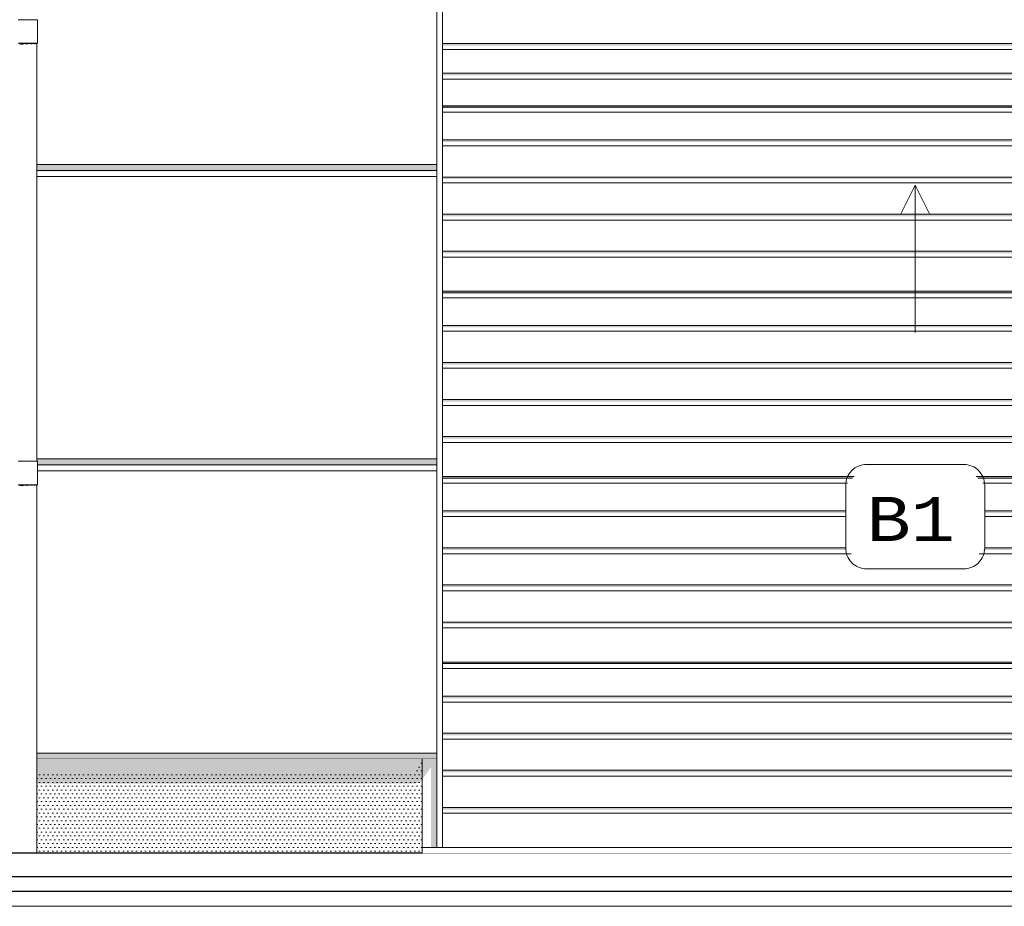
# Model space of a CAD drawing. Header units: millimetres. Extents: x 11 to 55443, y -2 to 19464.
# Tile 111 of 135: x 37453 to 40797, y 10654 to 13666. Entities that reach past the tile are written whole.
import ezdxf

# ---------------------------------------------------------------- set-up
doc = ezdxf.new("R2010")
doc.units = ezdxf.units.MM
doc.header["$MEASUREMENT"] = 0
doc.linetypes.add('Wipeout_Contour', pattern=[1000, 0, -1000])
for name, color, linetype, lineweight in [('A_OZN_ODNOSNIKI_Nr_pióra__46', 7, 'Continuous', 15), ('A_OZN_ODNOSNIKI_Nr_pióra__85', 7, 'Continuous', 13), ('A_WYPEŁNIENIA RYSUNKI_Nr_pióra__18', 9, 'Continuous', 13), ('Nowe_A__SCIANY_Nr_pióra__87', 7, 'Continuous', 13), ('Nowe_A__STROPY_Nr_pióra__1', 7, 'Continuous', 13), ('Nowe_A__STROPY_Nr_pióra__21', 7, 'Continuous', 25), ('Nowe_A_WN_WYPOSAZENIE_Nr_pióra__2', 7, 'Continuous', 13), ('Nowe_Drzwi Archicad_Nr_pióra__101', 252, 'Continuous', 5), ('Nowe_Drzwi Archicad_Nr_pióra__3', 7, 'Continuous', 13), ('Nowe_Drzwi Archicad_Nr_pióra__81', 7, 'Continuous', 13), ('Nowe_Drzwi Archicad_Nr_pióra__87', 7, 'Continuous', 13)]:
    doc.layers.add(name, color=color, linetype=linetype, lineweight=lineweight)
for name, color, linetype in [('Nowe_A__SCIANY', 7, 'Continuous'), ('Nowe_A__STROPY', 7, 'Continuous'), ('Nowe_A_WN_WYPOSAZENIE', 7, 'Continuous'), ('Nowe_Drzwi Archicad', 7, 'Continuous')]:
    doc.layers.add(name, color=color, linetype=linetype)
doc.styles.add('STYL_AUTOMATYCZNY_6', font='txt')

# ---------------------------------------------------------------- blocks, each defined once
blk = doc.blocks.new('ElemPrzekroju_1_1', base_point=(7287.1, 10854))
at = {"color": 254, "linetype": 'Wipeout_Contour', "lineweight": 0, "ltscale": 321882.863963}
blk.add_wipeout([(37510.5, 14134), (37510.5, 13666.3), (37512.7, 13666.3), (37512.7, 13586.3), (37510.5, 13586.3), (37510.5, 13174), (38869, 13174), (38869, 14134)], dxfattribs=at).dxf.layer = 'Nowe_A__SCIANY'
at = {"color": 254, "linetype": 'Wipeout_Contour', "lineweight": 0, "ltscale": 161581.922118}
blk.add_wipeout([(38869, 13174), (37510.5, 13174), (37510.5, 13154), (38869, 13154)], dxfattribs=at).dxf.layer = 'Nowe_A__SCIANY'
at = {"layer": 'Nowe_A__SCIANY', "linetype": 'Continuous', "lineweight": 0, "true_color": 0x000000}
blk.add_hatch(color=18, dxfattribs=at).paths.add_polyline_path([(38869, 13174), (37510.5, 13174), (37510.5, 13154), (38869, 13154)])
at = {"layer": 'Nowe_A__SCIANY_Nr_pióra__87', "color": 7, "linetype": 'Continuous', "lineweight": 13}
blk.add_line((37510.5, 13174), (38869, 13174), dxfattribs=at)
at = {"color": 254, "linetype": 'Wipeout_Contour', "lineweight": 0, "ltscale": 161555.863034}
blk.add_wipeout([(38869, 13154), (37510.5, 13154), (37510.5, 13134), (38869, 13134)], dxfattribs=at).dxf.layer = 'Nowe_A__SCIANY'
at = {"layer": 'Nowe_A__SCIANY_Nr_pióra__87', "color": 7, "linetype": 'Continuous', "lineweight": 13}
blk.add_line((37510.5, 13154), (38869, 13154), dxfattribs=at)
at = {"color": 254, "linetype": 'Wipeout_Contour', "lineweight": 0, "ltscale": 160938.832607}
blk.add_wipeout([(38869, 13134), (37510.5, 13134), (37510.5, 12174), (38869, 12174)], dxfattribs=at).dxf.layer = 'Nowe_A__SCIANY'
at = {"layer": 'Nowe_A__SCIANY', "linetype": 'Continuous', "lineweight": 0, "true_color": 0x000000}
blk.add_hatch(color=18, dxfattribs=at).paths.add_polyline_path([(37510.5, 13154), (37510.5, 13150.6), (38852.4, 13150.6), (38869, 13154)])
at = {"layer": 'Nowe_A__SCIANY_Nr_pióra__87', "color": 7, "linetype": 'Continuous', "lineweight": 13}
blk.add_line((37510.5, 13134), (38869, 13134), dxfattribs=at)
at = {"color": 254, "linetype": 'Wipeout_Contour', "lineweight": 0, "ltscale": 239196.428175}
blk.add_wipeout([(37510.5, 12166.3), (37512.7, 12166.3), (37512.7, 12154), (38869, 12154), (38869, 12174), (37510.5, 12174)], dxfattribs=at).dxf.layer = 'Nowe_A__SCIANY'
at = {"layer": 'Nowe_A__SCIANY', "linetype": 'Continuous', "lineweight": 0, "true_color": 0x000000}
blk.add_hatch(color=18, dxfattribs=at).paths.add_polyline_path([(37510.5, 12166.3), (37512.7, 12166.3), (37512.7, 12154), (38869, 12154), (38869, 12174), (37510.5, 12174)])
at = {"layer": 'Nowe_A__SCIANY_Nr_pióra__87', "color": 7, "linetype": 'Continuous', "lineweight": 13}
blk.add_line((37510.5, 12174), (38869, 12174), dxfattribs=at)
at = {"color": 254, "linetype": 'Wipeout_Contour', "lineweight": 0, "ltscale": 160302.759942}
blk.add_wipeout([(38869, 12154), (37512.7, 12154), (37512.7, 12134), (38869, 12134)], dxfattribs=at).dxf.layer = 'Nowe_A__SCIANY'
at = {"layer": 'Nowe_A__SCIANY_Nr_pióra__87', "color": 7, "linetype": 'Continuous', "lineweight": 13}
blk.add_line((37512.7, 12154), (38869, 12154), dxfattribs=at)
at = {"color": 254, "linetype": 'Wipeout_Contour', "lineweight": 0, "ltscale": 238550.520258}
blk.add_wipeout([(37512.7, 12086.3), (37510.5, 12086.3), (37510.5, 11174), (38869, 11174), (38869, 12134), (37512.7, 12134)], dxfattribs=at).dxf.layer = 'Nowe_A__SCIANY'
at = {"layer": 'Nowe_A__SCIANY', "linetype": 'Continuous', "lineweight": 0, "true_color": 0x000000}
blk.add_hatch(color=18, dxfattribs=at).paths.add_polyline_path([(37512.7, 12154), (37512.7, 12150.6), (38852.4, 12150.6), (38869, 12154)])
at = {"layer": 'Nowe_A__SCIANY_Nr_pióra__87', "color": 7, "linetype": 'Continuous', "lineweight": 13}
blk.add_line((37512.7, 12134), (38869, 12134), dxfattribs=at)
at = {"color": 254, "linetype": 'Wipeout_Contour', "lineweight": 0, "ltscale": 159154.077153}
blk.add_wipeout([(38869, 11174), (37510.5, 11174), (37510.5, 11154), (38869, 11154)], dxfattribs=at).dxf.layer = 'Nowe_A__SCIANY'
at = {"layer": 'Nowe_A__SCIANY', "linetype": 'Continuous', "lineweight": 0, "true_color": 0x000000}
blk.add_hatch(color=18, dxfattribs=at).paths.add_polyline_path([(38869, 11174), (37510.5, 11174), (37510.5, 11154), (38869, 11154)])
at = {"layer": 'Nowe_A__SCIANY_Nr_pióra__87', "color": 7, "linetype": 'Continuous', "lineweight": 13}
for p, q in [((37510.5, 11174), (38869, 11174)), ((37510.5, 11154), (38869, 11154))]:
    blk.add_line(p, q, dxfattribs=at)
blk = doc.blocks.new('ElemPrzekroju_6_1', base_point=(7287.1, 10854))
at = {"color": 254, "linetype": 'Wipeout_Contour', "lineweight": 0, "ltscale": 170848.23274}
blk.add_wipeout([(38889, 13585.6), (38889, 13565.6), (42099, 13565.6), (42099, 13585.6)], dxfattribs=at).dxf.layer = 'Nowe_Drzwi Archicad'
at = {"color": 254, "linetype": 'Wipeout_Contour', "lineweight": 0, "ltscale": 170575.990632}
blk.add_wipeout([(42099, 13368.7), (38889, 13368.7), (38889, 13351.7), (42099, 13351.7)], dxfattribs=at).dxf.layer = 'Nowe_Drzwi Archicad'
at = {"color": 254, "linetype": 'Wipeout_Contour', "lineweight": 0, "ltscale": 170435.364598}
blk.add_wipeout([(38889, 13257.7), (38889, 13237.7), (42099, 13237.7), (42099, 13257.7)], dxfattribs=at).dxf.layer = 'Nowe_Drzwi Archicad'
at = {"color": 254, "linetype": 'Wipeout_Contour', "lineweight": 0, "ltscale": 170279.13725}
blk.add_wipeout([(38889, 13131.7), (38889, 13111.7), (42099, 13111.7), (42099, 13131.7)], dxfattribs=at).dxf.layer = 'Nowe_Drzwi Archicad'
at = {"color": 254, "linetype": 'Wipeout_Contour', "lineweight": 0, "ltscale": 170124.260747}
blk.add_wipeout([(42099, 13005.7), (38889, 13005.7), (38889, 12985.7), (42099, 12985.7)], dxfattribs=at).dxf.layer = 'Nowe_Drzwi Archicad'
at = {"color": 254, "linetype": 'Wipeout_Contour', "lineweight": 0, "ltscale": 169970.738831}
blk.add_wipeout([(38889, 12879.7), (38889, 12859.7), (42099, 12859.7), (42099, 12879.7)], dxfattribs=at).dxf.layer = 'Nowe_Drzwi Archicad'
at = {"color": 254, "linetype": 'Wipeout_Contour', "lineweight": 0, "ltscale": 169802.471514}
blk.add_wipeout([(38889, 12738.8), (38889, 12721.8), (42099, 12721.8), (42099, 12738.8)], dxfattribs=at).dxf.layer = 'Nowe_Drzwi Archicad'
at = {"color": 254, "linetype": 'Wipeout_Contour', "lineweight": 0, "ltscale": 169667.892522}
blk.add_wipeout([(38889, 12627.8), (38889, 12607.8), (42099, 12607.8), (42099, 12627.8)], dxfattribs=at).dxf.layer = 'Nowe_Drzwi Archicad'
at = {"color": 254, "linetype": 'Wipeout_Contour', "lineweight": 0, "ltscale": 169518.455248}
blk.add_wipeout([(38889, 12501.8), (38889, 12481.8), (42099, 12481.8), (42099, 12501.8)], dxfattribs=at).dxf.layer = 'Nowe_Drzwi Archicad'
at = {"color": 254, "linetype": 'Wipeout_Contour', "lineweight": 0, "ltscale": 169370.387237}
blk.add_wipeout([(38889, 12375.8), (38889, 12355.8), (42099, 12355.8), (42099, 12375.8)], dxfattribs=at).dxf.layer = 'Nowe_Drzwi Archicad'
at = {"color": 254, "linetype": 'Wipeout_Contour', "lineweight": 0, "ltscale": 169223.691974}
blk.add_wipeout([(42099, 12249.8), (38889, 12249.8), (38889, 12229.8), (42099, 12229.8)], dxfattribs=at).dxf.layer = 'Nowe_Drzwi Archicad'
at = {"color": 254, "linetype": 'Wipeout_Contour', "lineweight": 0, "ltscale": 169062.998536}
blk.add_wipeout([(38889, 12108.9), (38889, 12091.9), (42099, 12091.9), (42099, 12108.9)], dxfattribs=at).dxf.layer = 'Nowe_Drzwi Archicad'
at = {"color": 254, "linetype": 'Wipeout_Contour', "lineweight": 0, "ltscale": 168934.547925}
blk.add_wipeout([(42099, 11997.9), (38889, 11997.9), (38889, 11977.9), (42099, 11977.9)], dxfattribs=at).dxf.layer = 'Nowe_Drzwi Archicad'
at = {"color": 254, "linetype": 'Wipeout_Contour', "lineweight": 0, "ltscale": 168791.991456}
blk.add_wipeout([(42099, 11871.9), (38889, 11871.9), (38889, 11851.9), (42099, 11851.9)], dxfattribs=at).dxf.layer = 'Nowe_Drzwi Archicad'
at = {"color": 254, "linetype": 'Wipeout_Contour', "lineweight": 0, "ltscale": 168650.822078}
blk.add_wipeout([(42099, 11745.9), (38889, 11745.9), (38889, 11725.9), (42099, 11725.9)], dxfattribs=at).dxf.layer = 'Nowe_Drzwi Archicad'
at = {"color": 254, "linetype": 'Wipeout_Contour', "lineweight": 0, "ltscale": 168511.043228}
blk.add_wipeout([(38889, 11619.9), (38889, 11599.9), (42099, 11599.9), (42099, 11619.9)], dxfattribs=at).dxf.layer = 'Nowe_Drzwi Archicad'
at = {"color": 254, "linetype": 'Wipeout_Contour', "lineweight": 0, "ltscale": 168358.022271}
blk.add_wipeout([(38889, 11479), (38889, 11462), (42099, 11462), (42099, 11479)], dxfattribs=at).dxf.layer = 'Nowe_Drzwi Archicad'
at = {"color": 254, "linetype": 'Wipeout_Contour', "lineweight": 0, "ltscale": 168235.779237}
blk.add_wipeout([(38889, 11368), (38889, 11348), (42099, 11348), (42099, 11368)], dxfattribs=at).dxf.layer = 'Nowe_Drzwi Archicad'
at = {"color": 254, "linetype": 'Wipeout_Contour', "lineweight": 0, "ltscale": 168100.191731}
blk.add_wipeout([(42099, 11242), (38889, 11242), (38889, 11222), (42099, 11222)], dxfattribs=at).dxf.layer = 'Nowe_Drzwi Archicad'
at = {"color": 254, "linetype": 'Wipeout_Contour', "lineweight": 0, "ltscale": 161492.916625}
blk.add_wipeout([(38869, 11154), (38819.9, 11154), (38819.9, 10854), (38869, 10854)], dxfattribs=at).dxf.layer = 'Nowe_Drzwi Archicad'
at = {"color": 254, "linetype": 'Wipeout_Contour', "lineweight": 0, "ltscale": 167909.666425}
blk.add_wipeout([(38889, 11116), (38889, 11096), (42069.9, 11096), (42069.9, 11116)], dxfattribs=at).dxf.layer = 'Nowe_Drzwi Archicad'
at = {"color": 254, "linetype": 'Wipeout_Contour', "lineweight": 0, "ltscale": 340516.97017}
blk.add_wipeout([(38889, 10970), (41619, 10970), (41619, 10970.1), (41919, 10970.1), (41919, 10970), (42069.9, 10970), (42069.9, 10990), (38889, 10990)], dxfattribs=at).dxf.layer = 'Nowe_Drzwi Archicad'
at = {"color": 254, "linetype": 'Wipeout_Contour', "lineweight": 0, "ltscale": 170912.689621}
blk.add_wipeout([(38889, 13666.6), (38889, 13585.6), (42099, 13585.6), (42099, 13666.6)], dxfattribs=at).dxf.layer = 'Nowe_Drzwi Archicad'
at = {"color": 254, "linetype": 'Wipeout_Contour', "lineweight": 0, "ltscale": 170589.732881}
blk.add_wipeout([(38889, 13373.6), (38889, 13368.7), (42099, 13368.7), (42099, 13373.6)], dxfattribs=at).dxf.layer = 'Nowe_Drzwi Archicad'
at = {"color": 254, "linetype": 'Wipeout_Contour', "lineweight": 0, "ltscale": 170506.570497}
blk.add_wipeout([(38889, 13351.7), (38889, 13257.7), (42099, 13257.7), (42099, 13351.7)], dxfattribs=at).dxf.layer = 'Nowe_Drzwi Archicad'
at = {"color": 254, "linetype": 'Wipeout_Contour', "lineweight": 0, "ltscale": 170357.196808}
blk.add_wipeout([(38889, 13237.7), (38889, 13131.7), (42099, 13131.7), (42099, 13237.7)], dxfattribs=at).dxf.layer = 'Nowe_Drzwi Archicad'
at = {"color": 254, "linetype": 'Wipeout_Contour', "lineweight": 0, "ltscale": 170201.644685}
blk.add_wipeout([(38889, 13111.7), (38889, 13005.7), (42099, 13005.7), (42099, 13111.7)], dxfattribs=at).dxf.layer = 'Nowe_Drzwi Archicad'
at = {"color": 254, "linetype": 'Wipeout_Contour', "lineweight": 0, "ltscale": 170047.445356}
blk.add_wipeout([(38889, 12985.7), (38889, 12879.7), (42099, 12879.7), (42099, 12985.7)], dxfattribs=at).dxf.layer = 'Nowe_Drzwi Archicad'
at = {"color": 254, "linetype": 'Wipeout_Contour', "lineweight": 0, "ltscale": 169815.625903}
blk.add_wipeout([(38889, 12743.7), (38889, 12738.8), (42099, 12738.8), (42099, 12743.7)], dxfattribs=at).dxf.layer = 'Nowe_Drzwi Archicad'
at = {"color": 254, "linetype": 'Wipeout_Contour', "lineweight": 0, "ltscale": 169736.034019}
blk.add_wipeout([(42099, 12721.8), (38889, 12721.8), (38889, 12627.8), (42099, 12627.8)], dxfattribs=at).dxf.layer = 'Nowe_Drzwi Archicad'
at = {"color": 254, "linetype": 'Wipeout_Contour', "lineweight": 0, "ltscale": 169593.119046}
blk.add_wipeout([(38889, 12607.8), (38889, 12501.8), (42099, 12501.8), (42099, 12607.8)], dxfattribs=at).dxf.layer = 'Nowe_Drzwi Archicad'
at = {"color": 254, "linetype": 'Wipeout_Contour', "lineweight": 0, "ltscale": 169444.366264}
blk.add_wipeout([(38889, 12481.8), (38889, 12375.8), (42099, 12375.8), (42099, 12481.8)], dxfattribs=at).dxf.layer = 'Nowe_Drzwi Archicad'
at = {"color": 254, "linetype": 'Wipeout_Contour', "lineweight": 0, "ltscale": 169296.984501}
blk.add_wipeout([(38889, 12355.8), (38889, 12249.8), (42099, 12249.8), (42099, 12355.8)], dxfattribs=at).dxf.layer = 'Nowe_Drzwi Archicad'
at = {"color": 254, "linetype": 'Wipeout_Contour', "lineweight": 0, "ltscale": 169075.557167}
blk.add_wipeout([(38889, 12113.8), (38889, 12108.9), (42099, 12108.9), (42099, 12113.8)], dxfattribs=at).dxf.layer = 'Nowe_Drzwi Archicad'
at = {"color": 254, "linetype": 'Wipeout_Contour', "lineweight": 0, "ltscale": 168999.583811}
blk.add_wipeout([(42099, 12091.9), (38889, 12091.9), (38889, 11997.9), (42099, 11997.9)], dxfattribs=at).dxf.layer = 'Nowe_Drzwi Archicad'
at = {"color": 254, "linetype": 'Wipeout_Contour', "lineweight": 0, "ltscale": 168863.214153}
blk.add_wipeout([(38889, 11977.9), (38889, 11871.9), (42099, 11871.9), (42099, 11977.9)], dxfattribs=at).dxf.layer = 'Nowe_Drzwi Archicad'
at = {"color": 254, "linetype": 'Wipeout_Contour', "lineweight": 0, "ltscale": 168721.351116}
blk.add_wipeout([(42099, 11851.9), (38889, 11851.9), (38889, 11745.9), (42099, 11745.9)], dxfattribs=at).dxf.layer = 'Nowe_Drzwi Archicad'
at = {"color": 254, "linetype": 'Wipeout_Contour', "lineweight": 0, "ltscale": 168580.876825}
blk.add_wipeout([(42099, 11725.9), (38889, 11725.9), (38889, 11619.9), (42099, 11619.9)], dxfattribs=at).dxf.layer = 'Nowe_Drzwi Archicad'
at = {"color": 254, "linetype": 'Wipeout_Contour', "lineweight": 0, "ltscale": 168369.977364}
blk.add_wipeout([(38889, 11483.9), (38889, 11479), (42099, 11479), (42099, 11483.9)], dxfattribs=at).dxf.layer = 'Nowe_Drzwi Archicad'
at = {"color": 254, "linetype": 'Wipeout_Contour', "lineweight": 0, "ltscale": 168297.669398}
blk.add_wipeout([(42099, 11462), (38889, 11462), (38889, 11368), (42099, 11368)], dxfattribs=at).dxf.layer = 'Nowe_Drzwi Archicad'
at = {"color": 254, "linetype": 'Wipeout_Contour', "lineweight": 0, "ltscale": 168167.929263}
blk.add_wipeout([(42099, 11348), (38889, 11348), (38889, 11242), (42099, 11242)], dxfattribs=at).dxf.layer = 'Nowe_Drzwi Archicad'
at = {"color": 254, "linetype": 'Wipeout_Contour', "lineweight": 0, "ltscale": 255078.76287}
blk.add_wipeout([(38889, 11222), (38889, 11116), (42069.9, 11116), (42069.9, 11154), (42099, 11154), (42099, 11222)], dxfattribs=at).dxf.layer = 'Nowe_Drzwi Archicad'
at = {"color": 254, "linetype": 'Wipeout_Contour', "lineweight": 0, "ltscale": 167843.201491}
blk.add_wipeout([(38889, 11096), (38889, 10990), (42069.9, 10990), (42069.9, 11096)], dxfattribs=at).dxf.layer = 'Nowe_Drzwi Archicad'
at = {"color": 254, "linetype": 'Wipeout_Contour', "lineweight": 0, "ltscale": 340423.458735}
blk.add_wipeout([(38889, 10970), (38889, 10854), (42069.9, 10854), (42069.9, 10970), (41919, 10970), (41919, 10924), (41619, 10924), (41619, 10970)], dxfattribs=at).dxf.layer = 'Nowe_Drzwi Archicad'
at = {"layer": 'Nowe_Drzwi Archicad', "linetype": 'Continuous', "lineweight": 0, "true_color": 0x000000}
for points in [[(38889, 13373.6), (38889, 13368.7), (42099, 13368.7), (42099, 13373.6)], [(38889, 12743.7), (38889, 12738.8), (42099, 12738.8), (42099, 12743.7)], [(38889, 12113.8), (38889, 12108.9), (42099, 12108.9), (42099, 12113.8)], [(38889, 11483.9), (38889, 11479), (42099, 11479), (42099, 11483.9)]]:
    blk.add_hatch(color=18, dxfattribs=at).paths.add_polyline_path(points)
at = {"layer": 'Nowe_Drzwi Archicad_Nr_pióra__3', "color": 7, "linetype": 'Continuous', "lineweight": 13}
for q in [(40444, 13004), (40544, 13004)]:
    blk.add_line((40494, 13104), q, dxfattribs=at)
at = {"color": 254, "linetype": 'Wipeout_Contour', "lineweight": 0, "ltscale": 170650.128136}
blk.add_wipeout([(42099, 13464.6), (38889, 13464.6), (38889, 13373.6), (42099, 13373.6)], dxfattribs=at).dxf.layer = 'Nowe_Drzwi Archicad'
at = {"color": 254, "linetype": 'Wipeout_Contour', "lineweight": 0, "ltscale": 169888.588926}
blk.add_wipeout([(38889, 12859.7), (38889, 12743.7), (42099, 12743.7), (42099, 12859.7)], dxfattribs=at).dxf.layer = 'Nowe_Drzwi Archicad'
at = {"color": 254, "linetype": 'Wipeout_Contour', "lineweight": 0, "ltscale": 169145.23577}
blk.add_wipeout([(38889, 12229.8), (38889, 12113.8), (42099, 12113.8), (42099, 12229.8)], dxfattribs=at).dxf.layer = 'Nowe_Drzwi Archicad'
at = {"color": 254, "linetype": 'Wipeout_Contour', "lineweight": 0, "ltscale": 168436.328858}
blk.add_wipeout([(42099, 11599.9), (38889, 11599.9), (38889, 11483.9), (42099, 11483.9)], dxfattribs=at).dxf.layer = 'Nowe_Drzwi Archicad'
at = {"layer": 'Nowe_Drzwi Archicad_Nr_pióra__3', "color": 7, "linetype": 'Continuous', "lineweight": 13}
blk.add_line((40494, 12604), (40494, 13104), dxfattribs=at)
at = {"color": 254, "linetype": 'Wipeout_Contour', "lineweight": 0, "ltscale": 170720.092503}
blk.add_wipeout([(38889, 13484.6), (38889, 13464.6), (42099, 13464.6), (42099, 13484.6)], dxfattribs=at).dxf.layer = 'Nowe_Drzwi Archicad'
at = {"color": 254, "linetype": 'Wipeout_Contour', "lineweight": 0, "ltscale": 170784.119596}
blk.add_wipeout([(42099, 13565.6), (38889, 13565.6), (38889, 13484.6), (42099, 13484.6)], dxfattribs=at).dxf.layer = 'Nowe_Drzwi Archicad'
at = {"color": 254, "linetype": 'Wipeout_Contour', "lineweight": 0, "ltscale": 163944.671561}
blk.add_wipeout([(38869, 14854), (38869, 10854), (38876.5, 10854), (38876.5, 14846.5)], dxfattribs=at).dxf.layer = 'Nowe_Drzwi Archicad'
at = {"color": 254, "linetype": 'Wipeout_Contour', "lineweight": 0, "ltscale": 163975.485395}
blk.add_wipeout([(38876.5, 10854), (38889, 10854), (38889, 14834), (38876.5, 14846.5)], dxfattribs=at).dxf.layer = 'Nowe_Drzwi Archicad'
at = {"layer": 'Nowe_Drzwi Archicad', "linetype": 'Continuous', "lineweight": 0, "true_color": 0x000000}
for points in [[(38889, 13578.5), (41964, 13578.5), (41964, 13565.6), (42099, 13565.6), (42099, 13585.6), (38889, 13585.6)], [(38889, 13477.5), (41964, 13477.5), (41964, 13464.6), (42099, 13464.6), (42099, 13484.6), (38889, 13484.6)], [(38889, 13366.5), (41964, 13366.5), (41964, 13351.7), (42099, 13351.7), (42099, 13368.7), (38889, 13368.7)], [(42099, 13257.7), (38889, 13257.7), (38889, 13250.6), (41964, 13250.6), (41964, 13237.7), (42099, 13237.7)], [(42099, 13131.7), (38889, 13131.7), (38889, 13124.6), (41964, 13124.6), (41964, 13111.7), (42099, 13111.7)], [(38889, 12998.6), (41964, 12998.6), (41964, 12985.7), (42099, 12985.7), (42099, 13005.7), (38889, 13005.7)], [(42099, 12879.7), (38889, 12879.7), (38889, 12872.6), (41964, 12872.6), (41964, 12859.7), (42099, 12859.7)], [(42099, 12738.8), (38889, 12738.8), (38889, 12736.6), (41964, 12736.6), (41964, 12721.8), (42099, 12721.8)], [(42099, 12627.8), (38889, 12627.8), (38889, 12620.7), (41964, 12620.7), (41964, 12607.8), (42099, 12607.8)], [(42099, 12501.8), (38889, 12501.8), (38889, 12494.7), (41964, 12494.7), (41964, 12481.8), (42099, 12481.8)], [(42099, 12375.8), (38889, 12375.8), (38889, 12368.7), (41964, 12368.7), (41964, 12355.8), (42099, 12355.8)], [(38889, 12249.8), (38889, 12242.7), (41964, 12242.7), (41964, 12229.8), (42099, 12229.8), (42099, 12249.8)], [(42099, 12108.9), (38889, 12108.9), (38889, 12106.7), (41964, 12106.7), (41964, 12091.9), (42099, 12091.9)], [(38889, 11990.8), (41964, 11990.8), (41964, 11977.9), (42099, 11977.9), (42099, 11997.9), (38889, 11997.9)], [(38889, 11864.8), (41964, 11864.8), (41964, 11851.9), (42099, 11851.9), (42099, 11871.9), (38889, 11871.9)], [(38889, 11738.8), (41964, 11738.8), (41964, 11725.9), (42099, 11725.9), (42099, 11745.9), (38889, 11745.9)], [(42099, 11619.9), (38889, 11619.9), (38889, 11612.8), (41964, 11612.8), (41964, 11599.9), (42099, 11599.9)], [(42099, 11479), (38889, 11479), (38889, 11476.8), (41964, 11476.8), (41964, 11462), (42099, 11462)], [(42099, 11368), (38889, 11368), (38889, 11360.9), (41964, 11360.9), (41964, 11348), (42099, 11348)], [(38889, 11234.9), (41964, 11234.9), (41964, 11222), (42099, 11222), (42099, 11242), (38889, 11242)], [(38819.9, 11154), (38819.9, 11084.5), (38849, 11125.7), (38849, 10854), (38869, 10854), (38869, 11154)], [(42069.9, 11116), (38889, 11116), (38889, 11108.9), (41964, 11108.9), (41964, 11096), (42069.9, 11096)], [(42069.9, 10990), (38889, 10990), (38889, 10982.9), (41964, 10982.9), (41964, 10970), (42069.9, 10970)]]:
    blk.add_hatch(color=18, dxfattribs=at).paths.add_polyline_path(points)
at = {"layer": 'Nowe_Drzwi Archicad_Nr_pióra__101', "color": 252, "linetype": 'Continuous', "lineweight": 5}
for p, q in [((38889, 14834), (38889, 13351.7)), ((38889, 13351.7), (38889, 13257.7)), ((38889, 13257.7), (38889, 13237.7)), ((38889, 13237.7), (38889, 13131.7)), ((38889, 13131.7), (38889, 13111.7)), ((38889, 13111.7), (38889, 13005.7)), ((38889, 13005.7), (38889, 12985.7)), ((38889, 12985.7), (38889, 12879.7)), ((38889, 12879.7), (38889, 12859.7)), ((38889, 12859.7), (38889, 12743.7)), ((38889, 12743.7), (38889, 12721.8)), ((38889, 12721.8), (38889, 12627.8)), ((38889, 12627.8), (38889, 12607.8)), ((38889, 12607.8), (38889, 12501.8)), ((38889, 12501.8), (38889, 12481.8)), ((38889, 12481.8), (38889, 12375.8)), ((38889, 12375.8), (38889, 12355.8)), ((38889, 12355.8), (38889, 12249.8)), ((38889, 12249.8), (38889, 12229.8)), ((38889, 12229.8), (38889, 12113.8)), ((38889, 12113.8), (38889, 12091.9)), ((38889, 12091.9), (38889, 11997.9)), ((38889, 11997.9), (38889, 11977.9)), ((38889, 11977.9), (38889, 11871.9)), ((38889, 11871.9), (38889, 11851.9)), ((38889, 11851.9), (38889, 11745.9)), ((38889, 11745.9), (38889, 11725.9)), ((38889, 11725.9), (38889, 11619.9)), ((38889, 11619.9), (38889, 11599.9)), ((38889, 11599.9), (38889, 11483.9)), ((38889, 11483.9), (38889, 11462)), ((38889, 11462), (38889, 11368)), ((38889, 11368), (38889, 11348)), ((38889, 11348), (38889, 11242)), ((38889, 11242), (38889, 11222)), ((38889, 11222), (38889, 11116)), ((38869, 11154), (38869, 10854)), ((38889, 11116), (38889, 11096)), ((38889, 11096), (38889, 10990)), ((38889, 10990), (38889, 10970)), ((38889, 10970), (38889, 10854))]:
    blk.add_line(p, q, dxfattribs=at)
at = {"layer": 'Nowe_Drzwi Archicad_Nr_pióra__81', "color": 7, "linetype": 'Continuous', "lineweight": 13}
for p, q in [((38889, 13585.6), (42099, 13585.6)), ((42099, 13565.6), (38889, 13565.6)), ((38889, 13484.6), (42099, 13484.6)), ((42099, 13464.6), (38889, 13464.6)), ((42099, 13373.6), (38889, 13373.6)), ((42099, 13368.7), (38889, 13368.7)), ((42099, 13351.7), (38889, 13351.7)), ((38889, 13257.7), (42099, 13257.7)), ((42099, 13237.7), (38889, 13237.7)), ((38889, 13131.7), (42099, 13131.7)), ((42099, 13111.7), (38889, 13111.7)), ((38889, 13005.7), (42099, 13005.7)), ((42099, 12985.7), (38889, 12985.7)), ((38889, 12879.7), (42099, 12879.7)), ((42099, 12859.7), (38889, 12859.7)), ((42099, 12743.7), (38889, 12743.7)), ((42099, 12738.8), (38889, 12738.8)), ((42099, 12721.8), (38889, 12721.8)), ((38889, 12627.8), (42099, 12627.8)), ((42099, 12607.8), (38889, 12607.8)), ((38889, 12501.8), (42099, 12501.8)), ((42099, 12481.8), (38889, 12481.8)), ((38889, 12375.8), (42099, 12375.8)), ((42099, 12355.8), (38889, 12355.8)), ((38889, 12249.8), (42099, 12249.8)), ((42099, 12229.8), (38889, 12229.8)), ((42099, 12113.8), (38889, 12113.8)), ((42099, 12108.9), (38889, 12108.9)), ((42099, 12091.9), (38889, 12091.9)), ((38889, 11997.9), (42099, 11997.9)), ((42099, 11977.9), (38889, 11977.9)), ((38889, 11871.9), (42099, 11871.9)), ((42099, 11851.9), (38889, 11851.9)), ((38889, 11745.9), (42099, 11745.9)), ((42099, 11725.9), (38889, 11725.9)), ((38889, 11619.9), (42099, 11619.9)), ((42099, 11599.9), (38889, 11599.9)), ((42099, 11483.9), (38889, 11483.9)), ((42099, 11479), (38889, 11479)), ((42099, 11462), (38889, 11462)), ((38889, 11368), (42099, 11368)), ((42099, 11348), (38889, 11348)), ((38889, 11242), (42099, 11242)), ((42099, 11222), (38889, 11222)), ((38889, 11116), (42069.9, 11116)), ((42069.9, 11096), (38889, 11096)), ((38889, 10990), (42069.9, 10990)), ((41619, 10970), (38889, 10970))]:
    blk.add_line(p, q, dxfattribs=at)
at = {"layer": 'Nowe_Drzwi Archicad_Nr_pióra__87', "color": 7, "linetype": 'Continuous', "lineweight": 13}
for p, q in [((38869, 14134), (38869, 13174)), ((38869, 13154), (38869, 13174)), ((38869, 13154), (38869, 13134)), ((38869, 13134), (38869, 12174)), ((38869, 12154), (38869, 12174)), ((38869, 12154), (38869, 12134)), ((38869, 12134), (38869, 11174)), ((38869, 11154), (38869, 11174))]:
    blk.add_line(p, q, dxfattribs=at)
blk = doc.blocks.new('ElemPrzekroju_15_1', base_point=(7287.1, 10854))
at = {"color": 254, "linetype": 'Wipeout_Contour', "lineweight": 0, "ltscale": 153339.775364}
blk.add_wipeout([(36037.1, 11154), (36037.1, 10834), (37410.5, 10834), (37410.5, 11154)], dxfattribs=at).dxf.layer = 'Nowe_A__SCIANY'
at = {"color": 254, "linetype": 'Wipeout_Contour', "lineweight": 0, "ltscale": 158871.197097}
blk.add_wipeout([(37510.5, 10834), (38819.9, 10834), (38819.9, 11154), (37510.5, 11154)], dxfattribs=at).dxf.layer = 'Nowe_A__SCIANY'
at = {"layer": 'Nowe_A__SCIANY', "linetype": 'Continuous', "lineweight": 0, "true_color": 0x000000}
for points in [[(37410.5, 11154), (36037.1, 11154), (36037.1, 11070.6), (37224.9, 11070.6), (37224.9, 10834), (37365.8, 10834), (37365.8, 11070.6), (37410.5, 11070.6)], [(38819.9, 11154), (37510.5, 11154), (37510.5, 11070.6), (38795.9, 11070.6), (38815.9, 11078.9), (38819.9, 11084.5)]]:
    blk.add_hatch(color=18, dxfattribs=at).paths.add_polyline_path(points)
at = {"layer": 'Nowe_A__SCIANY_Nr_pióra__87', "color": 7, "linetype": 'Continuous', "lineweight": 13}
for p, q in [((36037.1, 10854), (36037.1, 11154)), ((38819.9, 10854), (38819.9, 11154))]:
    blk.add_line(p, q, dxfattribs=at)
blk = doc.blocks.new('ElemPrzekroju_26_1', base_point=(7287.1, 10854))
at = {"color": 254, "linetype": 'Wipeout_Contour', "lineweight": 0, "ltscale": 160637.617945}
blk.add_wipeout([(37498.8, 15086.3), (37485.5, 15086.3), (37485.5, 13666.3), (37498.8, 13666.3)], dxfattribs=at).dxf.layer = 'Nowe_A_WN_WYPOSAZENIE'
at = {"color": 254, "linetype": 'Wipeout_Contour', "lineweight": 0, "ltscale": 158652.996193}
blk.add_wipeout([(37507.5, 12166.3), (37510.5, 12166.3), (37510.5, 13586.3), (37507.5, 13586.3)], dxfattribs=at).dxf.layer = 'Nowe_A_WN_WYPOSAZENIE'
at = {"color": 254, "linetype": 'Wipeout_Contour', "lineweight": 0, "ltscale": 156900.790027}
blk.add_wipeout([(37507.5, 12086.3), (37507.5, 10834), (37510.5, 10834), (37510.5, 12086.3)], dxfattribs=at).dxf.layer = 'Nowe_A_WN_WYPOSAZENIE'
at = {"color": 254, "linetype": 'Wipeout_Contour', "lineweight": 0, "ltscale": 158630.870869}
blk.add_wipeout([(37507.5, 13586.3), (37498.8, 13586.3), (37498.8, 12166.3), (37507.5, 12166.3)], dxfattribs=at).dxf.layer = 'Nowe_A_WN_WYPOSAZENIE'
at = {"color": 254, "linetype": 'Wipeout_Contour', "lineweight": 0, "ltscale": 156878.417898}
blk.add_wipeout([(37507.5, 12086.3), (37498.8, 12086.3), (37498.8, 10834), (37507.5, 10834)], dxfattribs=at).dxf.layer = 'Nowe_A_WN_WYPOSAZENIE'
at = {"color": 254, "linetype": 'Wipeout_Contour', "lineweight": 0, "ltscale": 158589.289706}
blk.add_wipeout([(37485.5, 12166.3), (37498.8, 12166.3), (37498.8, 13586.3), (37485.5, 13586.3)], dxfattribs=at).dxf.layer = 'Nowe_A_WN_WYPOSAZENIE'
at = {"color": 254, "linetype": 'Wipeout_Contour', "lineweight": 0, "ltscale": 156836.372601}
blk.add_wipeout([(37485.5, 10834), (37498.8, 10834), (37498.8, 12086.3), (37485.5, 12086.3)], dxfattribs=at).dxf.layer = 'Nowe_A_WN_WYPOSAZENIE'
at = {"color": 254, "linetype": 'Wipeout_Contour', "lineweight": 0, "ltscale": 159633.201117}
blk.add_wipeout([(37512.7, 13586.3), (37512.7, 13666.3), (37507.1, 13666.3), (37507.1, 13586.3)], dxfattribs=at).dxf.layer = 'Nowe_A_WN_WYPOSAZENIE'
at = {"color": 254, "linetype": 'Wipeout_Contour', "lineweight": 0, "ltscale": 158533.26958}
blk.add_wipeout([(37469.2, 12166.3), (37485.5, 12166.3), (37485.5, 13586.3), (37469.2, 13586.3)], dxfattribs=at).dxf.layer = 'Nowe_A_WN_WYPOSAZENIE'
at = {"color": 254, "linetype": 'Wipeout_Contour', "lineweight": 0, "ltscale": 157685.430153}
blk.add_wipeout([(37512.7, 12086.3), (37512.7, 12166.3), (37507.1, 12166.3), (37507.1, 12086.3)], dxfattribs=at).dxf.layer = 'Nowe_A_WN_WYPOSAZENIE'
at = {"color": 254, "linetype": 'Wipeout_Contour', "lineweight": 0, "ltscale": 156779.72679}
blk.add_wipeout([(37469.2, 10834), (37485.5, 10834), (37485.5, 12086.3), (37469.2, 12086.3)], dxfattribs=at).dxf.layer = 'Nowe_A_WN_WYPOSAZENIE'
at = {"color": 254, "linetype": 'Wipeout_Contour', "lineweight": 0, "ltscale": 159602.408073}
blk.add_wipeout([(37507.1, 13586.3), (37507.1, 13666.3), (37496.4, 13666.3), (37496.4, 13586.3)], dxfattribs=at).dxf.layer = 'Nowe_A_WN_WYPOSAZENIE'
at = {"color": 254, "linetype": 'Wipeout_Contour', "lineweight": 0, "ltscale": 158469.568889}
blk.add_wipeout([(37451.8, 12166.3), (37469.2, 12166.3), (37469.2, 13586.3), (37451.8, 13586.3)], dxfattribs=at).dxf.layer = 'Nowe_A_WN_WYPOSAZENIE'
at = {"color": 254, "linetype": 'Wipeout_Contour', "lineweight": 0, "ltscale": 157654.256651}
blk.add_wipeout([(37507.1, 12086.3), (37507.1, 12166.3), (37496.4, 12166.3), (37496.4, 12086.3)], dxfattribs=at).dxf.layer = 'Nowe_A_WN_WYPOSAZENIE'
at = {"color": 254, "linetype": 'Wipeout_Contour', "lineweight": 0, "ltscale": 156715.314101}
blk.add_wipeout([(37451.8, 10834), (37469.2, 10834), (37469.2, 12086.3), (37451.8, 12086.3)], dxfattribs=at).dxf.layer = 'Nowe_A_WN_WYPOSAZENIE'
at = {"color": 254, "linetype": 'Wipeout_Contour', "lineweight": 0, "ltscale": 159554.80943}
blk.add_wipeout([(37496.4, 13586.3), (37496.4, 13666.3), (37481.8, 13666.3), (37481.8, 13586.3)], dxfattribs=at).dxf.layer = 'Nowe_A_WN_WYPOSAZENIE'
at = {"color": 254, "linetype": 'Wipeout_Contour', "lineweight": 0, "ltscale": 157606.069624}
blk.add_wipeout([(37496.4, 12086.3), (37496.4, 12166.3), (37481.8, 12166.3), (37481.8, 12086.3)], dxfattribs=at).dxf.layer = 'Nowe_A_WN_WYPOSAZENIE'
at = {"layer": 'Nowe_A_WN_WYPOSAZENIE', "linetype": 'Continuous', "lineweight": 0, "true_color": 0x000000}
for points in [[(37498.8, 13586.3), (37498.8, 13584), (37504.3, 13582.5), (37507.5, 13583.8), (37507.5, 13586.3)], [(37507.5, 13586.3), (37507.5, 13583.8), (37509.5, 13581.8), (37510.5, 13583.1), (37510.5, 13586.3)], [(37498.8, 12086.3), (37498.8, 12084), (37504.3, 12082.5), (37507.5, 12083.8), (37507.5, 12086.3)], [(37507.5, 12086.3), (37507.5, 12083.8), (37509.5, 12081.8), (37510.5, 12083.1), (37510.5, 12086.3)]]:
    blk.add_hatch(color=18, dxfattribs=at).paths.add_polyline_path(points)
at = {"layer": 'Nowe_A_WN_WYPOSAZENIE_Nr_pióra__2', "color": 7, "linetype": 'Continuous', "lineweight": 13}
for p, q in [((37512.7, 13666.3), (37507.1, 13666.3)), ((37512.7, 13586.3), (37512.7, 13666.3)), ((37512.7, 13586.3), (37507.1, 13586.3)), ((37510.5, 12166.3), (37510.5, 13586.3)), ((37512.7, 12166.3), (37507.1, 12166.3)), ((37512.7, 12086.3), (37512.7, 12166.3)), ((37512.7, 12086.3), (37507.1, 12086.3)), ((37510.5, 10834), (37510.5, 12086.3))]:
    blk.add_line(p, q, dxfattribs=at)
at = {"color": 254, "linetype": 'Wipeout_Contour', "lineweight": 0, "ltscale": 159495.564817}
blk.add_wipeout([(37481.8, 13586.3), (37481.8, 13666.3), (37464.8, 13666.3), (37464.8, 13586.3)], dxfattribs=at).dxf.layer = 'Nowe_A_WN_WYPOSAZENIE'
at = {"color": 254, "linetype": 'Wipeout_Contour', "lineweight": 0, "ltscale": 157546.09218}
blk.add_wipeout([(37481.8, 12086.3), (37481.8, 12166.3), (37464.8, 12166.3), (37464.8, 12086.3)], dxfattribs=at).dxf.layer = 'Nowe_A_WN_WYPOSAZENIE'
at = {"layer": 'Nowe_A_WN_WYPOSAZENIE', "linetype": 'Continuous', "lineweight": 0, "true_color": 0x000000}
for points in [[(37498.8, 13586.3), (37485.5, 13586.3), (37485.5, 13583.9), (37493.7, 13582.6), (37498.8, 13584)], [(37498.8, 12086.3), (37485.5, 12086.3), (37485.5, 12083.9), (37493.7, 12082.6), (37498.8, 12084)]]:
    blk.add_hatch(color=18, dxfattribs=at).paths.add_polyline_path(points)
at = {"layer": 'Nowe_A_WN_WYPOSAZENIE_Nr_pióra__2', "color": 7, "linetype": 'Continuous', "lineweight": 13}
for p, q in [((37496.4, 13666.3), (37481.8, 13666.3)), ((37507.1, 13666.3), (37496.4, 13666.3)), ((37496.4, 13586.3), (37481.8, 13586.3)), ((37507.1, 13586.3), (37496.4, 13586.3)), ((37496.4, 12166.3), (37481.8, 12166.3)), ((37507.1, 12166.3), (37496.4, 12166.3)), ((37496.4, 12086.3), (37481.8, 12086.3)), ((37507.1, 12086.3), (37496.4, 12086.3))]:
    blk.add_line(p, q, dxfattribs=at)
at = {"color": 254, "linetype": 'Wipeout_Contour', "lineweight": 0, "ltscale": 159431.095476}
blk.add_wipeout([(37464.8, 13586.3), (37464.8, 13666.3), (37447.5, 13666.3), (37447.5, 13586.3)], dxfattribs=at).dxf.layer = 'Nowe_A_WN_WYPOSAZENIE'
at = {"color": 254, "linetype": 'Wipeout_Contour', "lineweight": 0, "ltscale": 157480.824764}
blk.add_wipeout([(37464.8, 12086.3), (37464.8, 12166.3), (37447.5, 12166.3), (37447.5, 12086.3)], dxfattribs=at).dxf.layer = 'Nowe_A_WN_WYPOSAZENIE'
at = {"layer": 'Nowe_A_WN_WYPOSAZENIE', "linetype": 'Continuous', "lineweight": 0, "true_color": 0x000000}
for points in [[(37469.2, 13586.3), (37451.8, 13586.3), (37451.8, 13582.5), (37461.3, 13581.3), (37469.2, 13583.5)], [(37469.2, 13586.3), (37469.2, 13583.5), (37478.9, 13582.3), (37485.5, 13583.9), (37485.5, 13586.3)], [(37469.2, 12086.3), (37451.8, 12086.3), (37451.8, 12082.5), (37461.3, 12081.3), (37469.2, 12083.5)], [(37469.2, 12086.3), (37469.2, 12083.5), (37478.9, 12082.3), (37485.5, 12083.9), (37485.5, 12086.3)]]:
    blk.add_hatch(color=18, dxfattribs=at).paths.add_polyline_path(points)
at = {"layer": 'Nowe_A_WN_WYPOSAZENIE_Nr_pióra__2', "color": 7, "linetype": 'Continuous', "lineweight": 13}
for p, q in [((37464.8, 13666.3), (37447.5, 13666.3)), ((37481.8, 13666.3), (37464.8, 13666.3)), ((37464.8, 13586.3), (37447.5, 13586.3)), ((37481.8, 13586.3), (37464.8, 13586.3)), ((37464.8, 12166.3), (37447.5, 12166.3)), ((37481.8, 12166.3), (37464.8, 12166.3)), ((37464.8, 12086.3), (37447.5, 12086.3)), ((37481.8, 12086.3), (37464.8, 12086.3))]:
    blk.add_line(p, q, dxfattribs=at)
blk = doc.blocks.new('ElemPrzekroju_27_1', base_point=(7287.1, 10854))
at = {"color": 254, "linetype": 'Wipeout_Contour', "lineweight": 0, "ltscale": 122838.887801}
blk.add_wipeout([(49533.6, 10754), (429.8, 10754), (429.8, 10704), (49533.6, 10704)], dxfattribs=at).dxf.layer = 'Nowe_A__STROPY'
at = {"color": 254, "linetype": 'Wipeout_Contour', "lineweight": 0, "ltscale": 122996.403299}
blk.add_wipeout([(49533.6, 10834), (429.8, 10834), (429.8, 10754), (49533.6, 10754)], dxfattribs=at).dxf.layer = 'Nowe_A__STROPY'
at = {"color": 254, "linetype": 'Wipeout_Contour', "lineweight": 0, "ltscale": 122717.845394}
blk.add_wipeout([(429.8, 10654), (49533.6, 10654), (49533.6, 10704), (429.8, 10704)], dxfattribs=at).dxf.layer = 'Nowe_A__STROPY'
at = {"layer": 'Nowe_A__STROPY_Nr_pióra__1', "color": 7, "linetype": 'Continuous', "lineweight": 13}
blk.add_line((49533.6, 10654), (429.8, 10654), dxfattribs=at)
at = {"layer": 'Nowe_A__STROPY_Nr_pióra__21', "color": 7, "linetype": 'Continuous', "lineweight": 25}
for p, q in [((49533.6, 10834), (429.8, 10834)), ((49533.6, 10754), (429.8, 10754)), ((49533.6, 10704), (429.8, 10704))]:
    blk.add_line(p, q, dxfattribs=at)
blk = doc.blocks.new('ElemPrzekroju_34_1', base_point=(7287.1, 10854))
at = {"color": 254, "linetype": 'Wipeout_Contour', "lineweight": 0, "ltscale": 167501.893973}
blk.add_wipeout([(38819.9, 10854), (38819.9, 10834), (42069.9, 10834), (42069.9, 10854)], dxfattribs=at).dxf.layer = 'Nowe_A__SCIANY'
at = {"layer": 'Nowe_A__SCIANY_Nr_pióra__87', "color": 7, "linetype": 'Continuous', "lineweight": 13}
for p, q in [((42069.9, 10854), (38819.9, 10854)), ((38819.9, 10834), (38819.9, 10854)), ((42069.9, 10834), (42069.9, 10854))]:
    blk.add_line(p, q, dxfattribs=at)

msp = doc.modelspace()

# ---------------------------------------------------------------- block references
at = {"layer": 'Nowe_A__SCIANY', "lineweight": 0}
msp.add_blockref('ElemPrzekroju_1_1', (7287.1, 10854), dxfattribs=at)

# ---------------------------------------------------------------- next in the draw order: block references
at = {"layer": 'Nowe_Drzwi Archicad', "lineweight": 0}
msp.add_blockref('ElemPrzekroju_6_1', (7287.1, 10854), dxfattribs=at)

# ---------------------------------------------------------------- next in the draw order: block references
at = {"layer": 'Nowe_A__SCIANY', "lineweight": 0}
msp.add_blockref('ElemPrzekroju_15_1', (7287.1, 10854), dxfattribs=at)

# ---------------------------------------------------------------- next in the draw order: wipeouts: each hides what was drawn before it
at = {"color": 7, "linetype": 'Continuous', "lineweight": 15, "ltscale": 379801.040064}
msp.add_wipeout([(40257.9, 11871.3), (40328.5, 11800.7), (40659.5, 11800.7), (40730.1, 11871.3), (40730.1, 12084.5), (40659.5, 12155.1), (40328.5, 12155.1), (40257.9, 12084.5)], dxfattribs=at).dxf.layer = 'A_OZN_ODNOSNIKI_Nr_pióra__46'

# ---------------------------------------------------------------- next in the draw order: linework, layer by layer
at = {"layer": 'A_OZN_ODNOSNIKI_Nr_pióra__85', "color": 7, "linetype": 'Continuous', "lineweight": 13, "flags": 128}
msp.add_lwpolyline([(40257.9, 11871.3, 0.414214), (40328.5, 11800.7), (40659.5, 11800.7, 0.414214), (40730.1, 11871.3), (40730.1, 12084.5, 0.414214), (40659.5, 12155.1), (40328.5, 12155.1, 0.414214), (40257.9, 12084.5), (40257.9, 11871.3)], format="xyb", close=True, dxfattribs=at)

# ---------------------------------------------------------------- next in the draw order: block references
at = {"layer": 'Nowe_A_WN_WYPOSAZENIE', "lineweight": 0}
msp.add_blockref('ElemPrzekroju_26_1', (7287.1, 10854), dxfattribs=at)

# ---------------------------------------------------------------- next in the draw order: texts
at = {"layer": 'A_OZN_ODNOSNIKI_Nr_pióra__46', "color": 7, "linetype": 'Continuous', "lineweight": 15, "insert": (40328.5, 11970.2), "char_height": 150, "attachment_point": 4, "style": 'STYL_AUTOMATYCZNY_6'}
msp.add_mtext('\\A1;{\\pql;\\fCourier CE|b0|i0|c0|p0;\\W1.000000;B1}', dxfattribs=at)

# ---------------------------------------------------------------- next in the draw order: block references
at = {"layer": 'Nowe_A__STROPY', "lineweight": 0}
msp.add_blockref('ElemPrzekroju_27_1', (7287.1, 10854), dxfattribs=at)

# ---------------------------------------------------------------- next in the draw order: block references
at = {"layer": 'Nowe_A__SCIANY', "lineweight": 0}
msp.add_blockref('ElemPrzekroju_34_1', (7287.1, 10854), dxfattribs=at)

# ---------------------------------------------------------------- next in the draw order: hatches: boundary and pattern name
at = {"layer": 'A_WYPEŁNIENIA RYSUNKI_Nr_pióra__18', "linetype": 'Continuous', "lineweight": 13}
h = msp.add_hatch(dxfattribs=at)
h.set_pattern_fill('Tynk_akrylowy_na_siatce__7B', color=9, style=0, pattern_type=2)
h.set_pattern_definition([(0, (7287.15, 10853.983), (0, 25.980762), [0, -15]), (0, (7294.65, 10866.974), (0, 25.980762), [0, -15])])
h.paths.add_polyline_path([(37510.5, 10834), (38819.9, 10834), (38819.9, 10854), (38819.9, 11154), (38789.9, 11111.6), (38769.9, 11103.3), (37510.5, 11103.3)])

doc.saveas('drawing.dxf')
